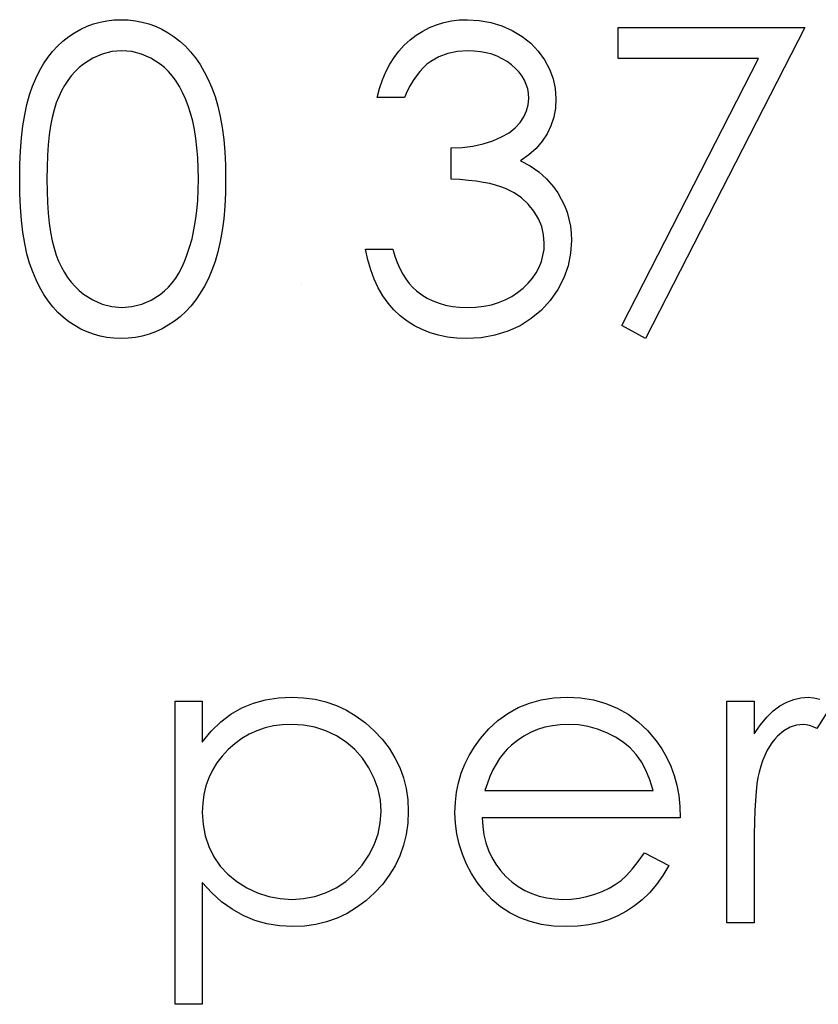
# Model space of a CAD drawing. Header units: inches. Extents: x 1687 to 2505, y -239 to -56.
# Tile 214 of 256: x 1858.277 to 1858.64, y -87.928 to -87.481. Entities that reach past the tile are written whole.
import ezdxf

# ---------------------------------------------------------------- set-up
doc = ezdxf.new("R2010")
doc.units = ezdxf.units.IN
doc.header["$LTSCALE"] = 0.5
doc.header["$MEASUREMENT"] = 0

msp = doc.modelspace()

# ---------------------------------------------------------------- linework, layer by layer
at = {"color": 7, "linetype": 'Continuous'}
for p, q in [((1858.31007, -87.48278), (1858.31308, -87.48192)), ((1858.31308, -87.48192), (1858.31617, -87.48131)), ((1858.31617, -87.48131), (1858.31931, -87.48096)), ((1858.31931, -87.48096), (1858.32257, -87.48085)), ((1858.32257, -87.48085), (1858.32586, -87.48096)), ((1858.32586, -87.48096), (1858.32909, -87.48131)), ((1858.32909, -87.48131), (1858.33221, -87.48192)), ((1858.33221, -87.48192), (1858.33527, -87.48278)), ((1858.46934, -87.48214), (1858.47279, -87.48143)), ((1858.47279, -87.48143), (1858.47635, -87.48098)), ((1858.47635, -87.48098), (1858.48005, -87.48085)), ((1858.48005, -87.48085), (1858.48543, -87.48115)), ((1858.48543, -87.48115), (1858.49062, -87.48209)), ((1858.49062, -87.48209), (1858.49562, -87.48363)), ((1858.30148, -87.48675), (1858.30427, -87.48518)), ((1858.30427, -87.48518), (1858.30711, -87.48385)), ((1858.30711, -87.48385), (1858.31007, -87.48278)), ((1858.33527, -87.48278), (1858.33825, -87.48385)), ((1858.33825, -87.48385), (1858.34115, -87.48518)), ((1858.34115, -87.48518), (1858.34399, -87.48675)), ((1858.45678, -87.48786), (1858.45973, -87.48601)), ((1858.45973, -87.48601), (1858.4628, -87.48443)), ((1858.4628, -87.48443), (1858.466, -87.48314)), ((1858.466, -87.48314), (1858.46934, -87.48214)), ((1858.49562, -87.48363), (1858.50045, -87.48579)), ((1858.50045, -87.48579), (1858.50492, -87.48846)), ((1858.54856, -87.48438), (1858.63336, -87.48438)), ((1858.54856, -87.49851), (1858.54856, -87.48438)), ((1858.63336, -87.48438), (1858.56093, -87.62571)), ((1858.29375, -87.49283), (1858.29618, -87.49059)), ((1858.29618, -87.49059), (1858.29878, -87.48855)), ((1858.29878, -87.48855), (1858.30148, -87.48675)), ((1858.34399, -87.48675), (1858.34672, -87.48857)), ((1858.34672, -87.48857), (1858.34935, -87.49062)), ((1858.34935, -87.49062), (1858.35186, -87.49294)), ((1858.45131, -87.49241), (1858.45396, -87.49001)), ((1858.45396, -87.49001), (1858.45678, -87.48786)), ((1858.50492, -87.48846), (1858.50884, -87.49158)), ((1858.28936, -87.49801), (1858.29149, -87.49531)), ((1858.29149, -87.49531), (1858.29375, -87.49283)), ((1858.31843, -87.49536), (1858.31399, -87.49647)), ((1858.32299, -87.49498), (1858.31843, -87.49536)), ((1858.32748, -87.49536), (1858.32299, -87.49498)), ((1858.33187, -87.49647), (1858.32748, -87.49536)), ((1858.35186, -87.49294), (1858.3542, -87.49548)), ((1858.3542, -87.49548), (1858.35641, -87.49824)), ((1858.44668, -87.49799), (1858.44888, -87.49509)), ((1858.44888, -87.49509), (1858.45131, -87.49241)), ((1858.47552, -87.49528), (1858.47113, -87.49619)), ((1858.48021, -87.49498), (1858.47552, -87.49528)), ((1858.48314, -87.49509), (1858.48021, -87.49498)), ((1858.48596, -87.49539), (1858.48314, -87.49509)), ((1858.48863, -87.49589), (1858.48596, -87.49539)), ((1858.50884, -87.49158), (1858.51223, -87.49514)), ((1858.51223, -87.49514), (1858.5151, -87.49912)), ((1858.28738, -87.50097), (1858.28936, -87.49801)), ((1858.30971, -87.49837), (1858.30554, -87.501)), ((1858.31399, -87.49647), (1858.30971, -87.49837)), ((1858.33612, -87.49837), (1858.33187, -87.49647)), ((1858.34029, -87.501), (1858.33612, -87.49837)), ((1858.35641, -87.49824), (1858.35848, -87.50127)), ((1858.44472, -87.50113), (1858.44668, -87.49799)), ((1858.46338, -87.49981), (1858.46164, -87.50113)), ((1858.4671, -87.49768), (1858.46338, -87.49981)), ((1858.47113, -87.49619), (1858.4671, -87.49768)), ((1858.49117, -87.49658), (1858.48863, -87.49589)), ((1858.4936, -87.49749), (1858.49117, -87.49658)), ((1858.49589, -87.49859), (1858.4936, -87.49749)), ((1858.49805, -87.49989), (1858.49589, -87.49859)), ((1858.50006, -87.50141), (1858.49805, -87.49989)), ((1858.5151, -87.49912), (1858.51737, -87.50337)), ((1858.61243, -87.49851), (1858.54856, -87.49851)), ((1858.55024, -87.61983), (1858.61243, -87.49851)), ((1858.28384, -87.50751), (1858.28553, -87.50411)), ((1858.28553, -87.50411), (1858.28738, -87.50097)), ((1858.3017, -87.50434), (1858.29996, -87.5063)), ((1858.30355, -87.50257), (1858.3017, -87.50434)), ((1858.30554, -87.501), (1858.30355, -87.50257)), ((1858.34228, -87.5026), (1858.34029, -87.501)), ((1858.34416, -87.50442), (1858.34228, -87.5026)), ((1858.34595, -87.50646), (1858.34416, -87.50442)), ((1858.35848, -87.50127), (1858.36042, -87.50453)), ((1858.44295, -87.50453), (1858.44472, -87.50113)), ((1858.45838, -87.50436), (1858.45686, -87.50632)), ((1858.45998, -87.50265), (1858.45838, -87.50436)), ((1858.46164, -87.50113), (1858.45998, -87.50265)), ((1858.50191, -87.50304), (1858.50006, -87.50141)), ((1858.50351, -87.50475), (1858.50191, -87.50304)), ((1858.51737, -87.50337), (1858.519, -87.5077)), ((1858.28233, -87.51113), (1858.28384, -87.50751)), ((1858.29836, -87.50842), (1858.29687, -87.51071)), ((1858.29996, -87.5063), (1858.29836, -87.50842)), ((1858.34761, -87.50872), (1858.34595, -87.50646)), ((1858.34915, -87.51121), (1858.34761, -87.50872)), ((1858.36042, -87.50453), (1858.36218, -87.50803)), ((1858.36218, -87.50803), (1858.36384, -87.51179)), ((1858.44011, -87.51204), (1858.44143, -87.50817)), ((1858.44143, -87.50817), (1858.44295, -87.50453)), ((1858.45537, -87.50848), (1858.45399, -87.51082)), ((1858.45686, -87.50632), (1858.45537, -87.50848)), ((1858.50486, -87.50654), (1858.50351, -87.50475)), ((1858.50597, -87.50839), (1858.50486, -87.50654)), ((1858.50682, -87.51035), (1858.50597, -87.50839)), ((1858.519, -87.5077), (1858.51996, -87.51212)), ((1858.28097, -87.51505), (1858.28233, -87.51113)), ((1858.29549, -87.5132), (1858.29425, -87.51585)), ((1858.29687, -87.51071), (1858.29549, -87.5132)), ((1858.35059, -87.51391), (1858.34915, -87.51121)), ((1858.36384, -87.51179), (1858.3653, -87.51582)), ((1858.43903, -87.51618), (1858.44011, -87.51204)), ((1858.45267, -87.51339), (1858.4514, -87.51618)), ((1858.45399, -87.51082), (1858.45267, -87.51339)), ((1858.50743, -87.51234), (1858.50682, -87.51035)), ((1858.50782, -87.51444), (1858.50743, -87.51234)), ((1858.51996, -87.51212), (1858.52029, -87.51665)), ((1858.27979, -87.51935), (1858.28097, -87.51505)), ((1858.29425, -87.51585), (1858.29312, -87.51869)), ((1858.35191, -87.51681), (1858.35059, -87.51391)), ((1858.35313, -87.51996), (1858.35191, -87.51681)), ((1858.3653, -87.51582), (1858.3666, -87.52018)), ((1858.4514, -87.51618), (1858.43903, -87.51618)), ((1858.50768, -87.51952), (1858.50793, -87.51659)), ((1858.50793, -87.51659), (1858.50782, -87.51444)), ((1858.52029, -87.51665), (1858.52005, -87.52101)), ((1858.27877, -87.52404), (1858.27979, -87.51935)), ((1858.29213, -87.52178), (1858.29127, -87.52523)), ((1858.29312, -87.51869), (1858.29213, -87.52178)), ((1858.3542, -87.52333), (1858.35313, -87.51996)), ((1858.3666, -87.52018), (1858.36768, -87.52487)), ((1858.50575, -87.52501), (1858.50696, -87.52233)), ((1858.50696, -87.52233), (1858.50768, -87.51952)), ((1858.52005, -87.52101), (1858.5193, -87.52512)), ((1858.27796, -87.52912), (1858.27877, -87.52404)), ((1858.29127, -87.52523), (1858.29052, -87.52901)), ((1858.35517, -87.52692), (1858.3542, -87.52333)), ((1858.36768, -87.52487), (1858.36856, -87.5299)), ((1858.50404, -87.52761), (1858.50575, -87.52501)), ((1858.5193, -87.52512), (1858.51803, -87.52901)), ((1858.27733, -87.53459), (1858.27796, -87.52912)), ((1858.29052, -87.52901), (1858.28994, -87.53318)), ((1858.35594, -87.53072), (1858.35517, -87.52692)), ((1858.35661, -87.53478), (1858.35594, -87.53072)), ((1858.36856, -87.5299), (1858.36925, -87.53525)), ((1858.49898, -87.53219), (1858.5018, -87.53001)), ((1858.5018, -87.53001), (1858.50404, -87.52761)), ((1858.51803, -87.52901), (1858.51626, -87.53268)), ((1858.27686, -87.54047), (1858.27733, -87.53459)), ((1858.28994, -87.53318), (1858.28948, -87.53768)), ((1858.3571, -87.53906), (1858.35661, -87.53478)), ((1858.36925, -87.53525), (1858.36975, -87.54097)), ((1858.49159, -87.53589), (1858.49559, -87.53415)), ((1858.49559, -87.53415), (1858.49898, -87.53219)), ((1858.51626, -87.53268), (1858.514, -87.53611)), ((1858.28948, -87.53768), (1858.28914, -87.54251)), ((1858.35749, -87.54356), (1858.3571, -87.53906)), ((1858.4726, -87.53914), (1858.4777, -87.53895)), ((1858.4726, -87.55328), (1858.4726, -87.53914)), ((1858.4777, -87.53895), (1858.48256, -87.53832)), ((1858.48256, -87.53832), (1858.4872, -87.53732)), ((1858.4872, -87.53732), (1858.49159, -87.53589)), ((1858.51124, -87.53931), (1858.50798, -87.54226)), ((1858.514, -87.53611), (1858.51124, -87.53931)), ((1858.27658, -87.54671), (1858.27686, -87.54047)), ((1858.28914, -87.54251), (1858.28892, -87.54773)), ((1858.35768, -87.54831), (1858.35749, -87.54356)), ((1858.36975, -87.54097), (1858.37002, -87.54698)), ((1858.50798, -87.54226), (1858.5042, -87.545)), ((1858.2765, -87.55333), (1858.27658, -87.54671)), ((1858.28892, -87.54773), (1858.28887, -87.55328)), ((1858.35777, -87.55328), (1858.35768, -87.54831)), ((1858.37002, -87.54698), (1858.37013, -87.55333)), ((1858.5042, -87.545), (1858.50853, -87.54723)), ((1858.50853, -87.54723), (1858.51248, -87.54994)), ((1858.27658, -87.5599), (1858.2765, -87.55333)), ((1858.28887, -87.55328), (1858.28892, -87.5588)), ((1858.35768, -87.55824), (1858.35777, -87.55328)), ((1858.37013, -87.55333), (1858.37002, -87.55965)), ((1858.47665, -87.55352), (1858.4726, -87.55328)), ((1858.48046, -87.55386), (1858.47665, -87.55352)), ((1858.51248, -87.54994), (1858.51601, -87.55311)), ((1858.51601, -87.55311), (1858.51913, -87.55675)), ((1858.48397, -87.55427), (1858.48046, -87.55386)), ((1858.4872, -87.55477), (1858.48397, -87.55427)), ((1858.49018, -87.55535), (1858.4872, -87.55477)), ((1858.49286, -87.55598), (1858.49018, -87.55535)), ((1858.49528, -87.55673), (1858.49286, -87.55598)), ((1858.49741, -87.55755), (1858.49528, -87.55673)), ((1858.50122, -87.55949), (1858.49741, -87.55755)), ((1858.51913, -87.55675), (1858.52107, -87.55951)), ((1858.27686, -87.56611), (1858.27658, -87.5599)), ((1858.28892, -87.5588), (1858.28914, -87.56399)), ((1858.35743, -87.56305), (1858.35768, -87.55824)), ((1858.37002, -87.55965), (1858.36975, -87.56564)), ((1858.50464, -87.56183), (1858.50122, -87.55949)), ((1858.50762, -87.56462), (1858.50464, -87.56183)), ((1858.52107, -87.55951), (1858.52272, -87.56239)), ((1858.52272, -87.56239), (1858.52416, -87.56531)), ((1858.27733, -87.57196), (1858.27686, -87.56611)), ((1858.28914, -87.56399), (1858.28948, -87.56884)), ((1858.35702, -87.56766), (1858.35743, -87.56305)), ((1858.36975, -87.56564), (1858.36925, -87.57133)), ((1858.51022, -87.56782), (1858.50762, -87.56462)), ((1858.52416, -87.56531), (1858.52532, -87.56835)), ((1858.28948, -87.56884), (1858.28992, -87.57332)), ((1858.35647, -87.57207), (1858.35702, -87.56766)), ((1858.36925, -87.57133), (1858.36859, -87.57666)), ((1858.51232, -87.57127), (1858.51022, -87.56782)), ((1858.51381, -87.57486), (1858.51232, -87.57127)), ((1858.52532, -87.56835), (1858.5262, -87.57144)), ((1858.5262, -87.57144), (1858.52684, -87.57461)), ((1858.27799, -87.5774), (1858.27733, -87.57196)), ((1858.28992, -87.57332), (1858.29052, -87.57746)), ((1858.35572, -87.5763), (1858.35647, -87.57207)), ((1858.51469, -87.57859), (1858.51381, -87.57486)), ((1858.52684, -87.57461), (1858.52722, -87.5779)), ((1858.27882, -87.58248), (1858.27799, -87.5774)), ((1858.29052, -87.57746), (1858.29124, -87.58127)), ((1858.35376, -87.58422), (1858.35484, -87.58036)), ((1858.35484, -87.58036), (1858.35572, -87.5763)), ((1858.36859, -87.57666), (1858.3677, -87.58165)), ((1858.51499, -87.58243), (1858.51469, -87.57859)), ((1858.52722, -87.5779), (1858.52736, -87.58124)), ((1858.27981, -87.5872), (1858.27882, -87.58248)), ((1858.29124, -87.58127), (1858.2921, -87.58472)), ((1858.2921, -87.58472), (1858.29309, -87.58781)), ((1858.35255, -87.58792), (1858.35376, -87.58422)), ((1858.3677, -87.58165), (1858.36663, -87.58632)), ((1858.51486, -87.5853), (1858.51499, -87.58243)), ((1858.52736, -87.58124), (1858.52697, -87.58701)), ((1858.28103, -87.59153), (1858.27981, -87.5872)), ((1858.29309, -87.58781), (1858.29422, -87.59065)), ((1858.35144, -87.59079), (1858.35255, -87.58792)), ((1858.36663, -87.58632), (1858.36538, -87.59068)), ((1858.43478, -87.58993), (1858.43373, -87.58508)), ((1858.43373, -87.58508), (1858.4461, -87.58508)), ((1858.4461, -87.58508), (1858.44709, -87.58825)), ((1858.44709, -87.58825), (1858.44817, -87.5912)), ((1858.51364, -87.59079), (1858.51439, -87.58808)), ((1858.51439, -87.58808), (1858.51486, -87.5853)), ((1858.52697, -87.58701), (1858.52579, -87.59264)), ((1858.28241, -87.59548), (1858.28103, -87.59153)), ((1858.29422, -87.59065), (1858.29547, -87.5933)), ((1858.29547, -87.5933), (1858.29682, -87.59579)), ((1858.34888, -87.59598), (1858.35023, -87.59347)), ((1858.35023, -87.59347), (1858.35144, -87.59079)), ((1858.36538, -87.59068), (1858.36392, -87.59468)), ((1858.4361, -87.59446), (1858.43478, -87.58993)), ((1858.44817, -87.5912), (1858.44938, -87.59394)), ((1858.44938, -87.59394), (1858.45068, -87.59642)), ((1858.51124, -87.5959), (1858.51259, -87.59338)), ((1858.51259, -87.59338), (1858.51364, -87.59079)), ((1858.52579, -87.59264), (1858.52383, -87.59816)), ((1858.28395, -87.59913), (1858.28241, -87.59548)), ((1858.29682, -87.59579), (1858.29831, -87.59808)), ((1858.29831, -87.59808), (1858.29994, -87.6002)), ((1858.34581, -87.6004), (1858.34741, -87.59827)), ((1858.34741, -87.59827), (1858.34888, -87.59598)), ((1858.36229, -87.59841), (1858.36053, -87.60189)), ((1858.36392, -87.59468), (1858.36229, -87.59841)), ((1858.43768, -87.59871), (1858.4361, -87.59446)), ((1858.45068, -87.59642), (1858.45206, -87.59868)), ((1858.50762, -87.60062), (1858.50958, -87.5983)), ((1858.50958, -87.5983), (1858.51124, -87.5959)), ((1858.52383, -87.59816), (1858.52107, -87.60351)), ((1858.28567, -87.60255), (1858.28395, -87.59913)), ((1858.28752, -87.60572), (1858.28567, -87.60255)), ((1858.29994, -87.6002), (1858.30168, -87.60216)), ((1858.30168, -87.60216), (1858.30355, -87.60393)), ((1858.34228, -87.60409), (1858.3441, -87.60235)), ((1858.3441, -87.60235), (1858.34581, -87.6004)), ((1858.36053, -87.60189), (1858.35862, -87.60514)), ((1858.40458, -87.60097), (1858.40458, -87.60097)), ((1858.43953, -87.60263), (1858.43768, -87.59871)), ((1858.44162, -87.60627), (1858.43953, -87.60263)), ((1858.45206, -87.59868), (1858.45358, -87.60073)), ((1858.45358, -87.60073), (1858.45518, -87.60255)), ((1858.45518, -87.60255), (1858.45689, -87.60412)), ((1858.50285, -87.60489), (1858.50536, -87.60285)), ((1858.50536, -87.60285), (1858.50762, -87.60062)), ((1858.2895, -87.60865), (1858.28752, -87.60572)), ((1858.30355, -87.60393), (1858.30554, -87.60553)), ((1858.30554, -87.60553), (1858.30974, -87.60818)), ((1858.33621, -87.60826), (1858.34032, -87.60567)), ((1858.34032, -87.60567), (1858.34228, -87.60409)), ((1858.35862, -87.60514), (1858.35655, -87.60818)), ((1858.444, -87.60961), (1858.44162, -87.60627)), ((1858.45689, -87.60412), (1858.45924, -87.60586)), ((1858.45924, -87.60586), (1858.46172, -87.60738)), ((1858.46172, -87.60738), (1858.46437, -87.60868)), ((1858.49727, -87.60818), (1858.50017, -87.60666)), ((1858.50017, -87.60666), (1858.50285, -87.60489)), ((1858.52107, -87.60351), (1858.51764, -87.60851)), ((1858.29163, -87.61138), (1858.2895, -87.60865)), ((1858.29389, -87.61387), (1858.29163, -87.61138)), ((1858.30974, -87.60818), (1858.31404, -87.61006)), ((1858.31404, -87.61006), (1858.31846, -87.61119)), ((1858.31846, -87.61119), (1858.32299, -87.61157)), ((1858.32299, -87.61157), (1858.32754, -87.61122)), ((1858.32754, -87.61122), (1858.33196, -87.61008)), ((1858.33196, -87.61008), (1858.33621, -87.60826)), ((1858.35434, -87.61097), (1858.35197, -87.61351)), ((1858.35655, -87.60818), (1858.35434, -87.61097)), ((1858.44662, -87.61265), (1858.444, -87.60961)), ((1858.46437, -87.60868), (1858.46716, -87.6097)), ((1858.46716, -87.6097), (1858.47011, -87.61053)), ((1858.47011, -87.61053), (1858.47323, -87.61111)), ((1858.47323, -87.61111), (1858.47649, -87.61146)), ((1858.47649, -87.61146), (1858.47991, -87.61157)), ((1858.47991, -87.61157), (1858.48377, -87.61144)), ((1858.48377, -87.61144), (1858.48745, -87.61102)), ((1858.48745, -87.61102), (1858.49092, -87.61036)), ((1858.49092, -87.61036), (1858.49421, -87.60939)), ((1858.49421, -87.60939), (1858.49727, -87.60818)), ((1858.51764, -87.60851), (1858.51367, -87.6129)), ((1858.29632, -87.6161), (1858.29389, -87.61387)), ((1858.29889, -87.61812), (1858.29632, -87.6161)), ((1858.34946, -87.61583), (1858.34681, -87.6179)), ((1858.35197, -87.61351), (1858.34946, -87.61583)), ((1858.44952, -87.61538), (1858.44662, -87.61265)), ((1858.45264, -87.61781), (1858.44952, -87.61538)), ((1858.51367, -87.6129), (1858.50909, -87.61671)), ((1858.30157, -87.61988), (1858.29889, -87.61812)), ((1858.30433, -87.62143), (1858.30157, -87.61988)), ((1858.34405, -87.61972), (1858.3412, -87.62132)), ((1858.34681, -87.6179), (1858.34405, -87.61972)), ((1858.45595, -87.61991), (1858.45264, -87.61781)), ((1858.45943, -87.62168), (1858.45595, -87.61991)), ((1858.50395, -87.61991), (1858.49838, -87.62245)), ((1858.50909, -87.61671), (1858.50395, -87.61991)), ((1858.56093, -87.62571), (1858.55024, -87.61983)), ((1858.30717, -87.62275), (1858.30433, -87.62143)), ((1858.31009, -87.6238), (1858.30717, -87.62275)), ((1858.31308, -87.62463), (1858.31009, -87.6238)), ((1858.31617, -87.62524), (1858.31308, -87.62463)), ((1858.31931, -87.6256), (1858.31617, -87.62524)), ((1858.32909, -87.62521), (1858.32586, -87.6256)), ((1858.33223, -87.6246), (1858.32909, -87.62521)), ((1858.3353, -87.62375), (1858.33223, -87.6246)), ((1858.33828, -87.62264), (1858.3353, -87.62375)), ((1858.3412, -87.62132), (1858.33828, -87.62264)), ((1858.4631, -87.62311), (1858.45943, -87.62168)), ((1858.46696, -87.62424), (1858.4631, -87.62311)), ((1858.47102, -87.62507), (1858.46696, -87.62424)), ((1858.47527, -87.62554), (1858.47102, -87.62507)), ((1858.49247, -87.62424), (1858.48623, -87.62535)), ((1858.49838, -87.62245), (1858.49247, -87.62424)), ((1858.32257, -87.62571), (1858.31931, -87.6256)), ((1858.32586, -87.6256), (1858.32257, -87.62571)), ((1858.47969, -87.62571), (1858.47527, -87.62554)), ((1858.48623, -87.62535), (1858.47969, -87.62571)), ((1858.34717, -87.79051), (1858.35953, -87.79051)), ((1858.34717, -87.9283), (1858.34717, -87.79051)), ((1858.35953, -87.79051), (1858.35953, -87.80914)), ((1858.38275, -87.7915), (1858.38827, -87.78995)), ((1858.38827, -87.78995), (1858.39409, -87.78904)), ((1858.39409, -87.78904), (1858.40022, -87.78874)), ((1858.40022, -87.78874), (1858.40557, -87.78899)), ((1858.40557, -87.78899), (1858.41076, -87.78968)), ((1858.41076, -87.78968), (1858.41573, -87.79087)), ((1858.41573, -87.79087), (1858.42051, -87.79255)), ((1858.50823, -87.79139), (1858.51361, -87.7899)), ((1858.51361, -87.7899), (1858.5193, -87.78904)), ((1858.5193, -87.78904), (1858.52532, -87.78874)), ((1858.52532, -87.78874), (1858.5315, -87.78904)), ((1858.5315, -87.78904), (1858.53738, -87.78998)), ((1858.53738, -87.78998), (1858.54293, -87.79153)), ((1858.59802, -87.79051), (1858.61039, -87.79051)), ((1858.59802, -87.8912), (1858.59802, -87.79051)), ((1858.61039, -87.79051), (1858.61039, -87.80533)), ((1858.62521, -87.79095), (1858.62842, -87.78971)), ((1858.62842, -87.78971), (1858.63164, -87.78899)), ((1858.63164, -87.78899), (1858.63496, -87.78874)), ((1858.63496, -87.78874), (1858.63752, -87.78896)), ((1858.63752, -87.78896), (1858.64017, -87.7896)), ((1858.37256, -87.79641), (1858.3775, -87.79363)), ((1858.3775, -87.79363), (1858.38275, -87.7915)), ((1858.42051, -87.79255), (1858.42509, -87.79467)), ((1858.42509, -87.79467), (1858.42945, -87.7973)), ((1858.49838, -87.79608), (1858.50315, -87.79343)), ((1858.50315, -87.79343), (1858.50823, -87.79139)), ((1858.54293, -87.79153), (1858.54815, -87.79368)), ((1858.54815, -87.79368), (1858.55306, -87.79647)), ((1858.6161, -87.79777), (1858.61906, -87.79492)), ((1858.61906, -87.79492), (1858.62209, -87.79266)), ((1858.62209, -87.79266), (1858.62521, -87.79095)), ((1858.64572, -87.79219), (1858.63893, -87.8029)), ((1858.36792, -87.79995), (1858.37256, -87.79641)), ((1858.42945, -87.7973), (1858.43365, -87.80039)), ((1858.48979, -87.80312), (1858.49393, -87.79928)), ((1858.49393, -87.79928), (1858.49838, -87.79608)), ((1858.55306, -87.79647), (1858.55764, -87.79989)), ((1858.61321, -87.80124), (1858.6161, -87.79777)), ((1858.35953, -87.80914), (1858.36359, -87.80417)), ((1858.36359, -87.80417), (1858.36792, -87.79995)), ((1858.38432, -87.80398), (1858.38079, -87.80558)), ((1858.38802, -87.80271), (1858.38432, -87.80398)), ((1858.39188, -87.80182), (1858.38802, -87.80271)), ((1858.39591, -87.80127), (1858.39188, -87.80182)), ((1858.40011, -87.80111), (1858.39591, -87.80127)), ((1858.40552, -87.80144), (1858.40011, -87.80111)), ((1858.41071, -87.8024), (1858.40552, -87.80144)), ((1858.41568, -87.80403), (1858.41071, -87.8024)), ((1858.42045, -87.8063), (1858.41568, -87.80403)), ((1858.43365, -87.80039), (1858.43762, -87.80395)), ((1858.43762, -87.80395), (1858.44127, -87.80784)), ((1858.48596, -87.80751), (1858.48979, -87.80312)), ((1858.51193, -87.80345), (1858.50873, -87.8048)), ((1858.51521, -87.80243), (1858.51193, -87.80345)), ((1858.51866, -87.80169), (1858.51521, -87.80243)), ((1858.52225, -87.80124), (1858.51866, -87.80169)), ((1858.52595, -87.80111), (1858.52225, -87.80124)), ((1858.53048, -87.80133), (1858.52595, -87.80111)), ((1858.5349, -87.80204), (1858.53048, -87.80133)), ((1858.53923, -87.8032), (1858.5349, -87.80204)), ((1858.54342, -87.80486), (1858.53923, -87.8032)), ((1858.55764, -87.79989), (1858.56192, -87.80392)), ((1858.56192, -87.80392), (1858.56587, -87.80856)), ((1858.61039, -87.80533), (1858.61321, -87.80124)), ((1858.62389, -87.80409), (1858.62107, -87.80641)), ((1858.62673, -87.80243), (1858.62389, -87.80409)), ((1858.62966, -87.80144), (1858.62673, -87.80243)), ((1858.63261, -87.80111), (1858.62966, -87.80144)), ((1858.63396, -87.80122), (1858.63261, -87.80111)), ((1858.63548, -87.80155), (1858.63396, -87.80122)), ((1858.63714, -87.80213), (1858.63548, -87.80155)), ((1858.63893, -87.8029), (1858.63714, -87.80213)), ((1858.37745, -87.80754), (1858.37424, -87.80988)), ((1858.38079, -87.80558), (1858.37745, -87.80754)), ((1858.42487, -87.80914), (1858.42045, -87.8063)), ((1858.44127, -87.80784), (1858.44441, -87.81195)), ((1858.48325, -87.81126), (1858.48596, -87.80751)), ((1858.50279, -87.80834), (1858.50001, -87.81055)), ((1858.50569, -87.80641), (1858.50279, -87.80834)), ((1858.50873, -87.8048), (1858.50569, -87.80641)), ((1858.54737, -87.80687), (1858.54342, -87.80486)), ((1858.55091, -87.80919), (1858.54737, -87.80687)), ((1858.56587, -87.80856), (1858.56841, -87.81217)), ((1858.61972, -87.80781), (1858.61845, -87.80941)), ((1858.62107, -87.80641), (1858.61972, -87.80781)), ((1858.37124, -87.81256), (1858.3685, -87.81551)), ((1858.37424, -87.80988), (1858.37124, -87.81256)), ((1858.42882, -87.81253), (1858.42487, -87.80914)), ((1858.43229, -87.81643), (1858.42882, -87.81253)), ((1858.44441, -87.81195), (1858.44709, -87.81623)), ((1858.48088, -87.81516), (1858.48325, -87.81126)), ((1858.49807, -87.81237), (1858.49628, -87.81441)), ((1858.50001, -87.81055), (1858.49807, -87.81237)), ((1858.55405, -87.81182), (1858.55091, -87.80919)), ((1858.55676, -87.81474), (1858.55405, -87.81182)), ((1858.56841, -87.81217), (1858.57059, -87.81598)), ((1858.61619, -87.81314), (1858.61517, -87.81529)), ((1858.61729, -87.81118), (1858.61619, -87.81314)), ((1858.61845, -87.80941), (1858.61729, -87.81118)), ((1858.3685, -87.81551), (1858.36613, -87.81863)), ((1858.43528, -87.82087), (1858.43229, -87.81643)), ((1858.44709, -87.81623), (1858.44927, -87.8207)), ((1858.47889, -87.81916), (1858.48088, -87.81516)), ((1858.49459, -87.81665), (1858.49305, -87.8191)), ((1858.49628, -87.81441), (1858.49459, -87.81665)), ((1858.55913, -87.81805), (1858.55676, -87.81474)), ((1858.57059, -87.81598), (1858.57246, -87.82004)), ((1858.61423, -87.81761), (1858.61337, -87.82012)), ((1858.61517, -87.81529), (1858.61423, -87.81761)), ((1858.36411, -87.82195), (1858.36246, -87.82542)), ((1858.36613, -87.81863), (1858.36411, -87.82195)), ((1858.4377, -87.82562), (1858.43528, -87.82087)), ((1858.44927, -87.8207), (1858.45098, -87.8254)), ((1858.47726, -87.8233), (1858.47889, -87.81916)), ((1858.49161, -87.82181), (1858.49029, -87.82471)), ((1858.49305, -87.8191), (1858.49161, -87.82181)), ((1858.5612, -87.82189), (1858.55913, -87.81805)), ((1858.563, -87.82625), (1858.5612, -87.82189)), ((1858.57246, -87.82004), (1858.57398, -87.82429)), ((1858.61337, -87.82012), (1858.6126, -87.8228)), ((1858.36246, -87.82542), (1858.36119, -87.82907)), ((1858.43942, -87.83053), (1858.4377, -87.82562)), ((1858.45098, -87.8254), (1858.4522, -87.83025)), ((1858.47599, -87.82758), (1858.47726, -87.8233)), ((1858.49029, -87.82471), (1858.4891, -87.8278)), ((1858.56446, -87.83114), (1858.563, -87.82625)), ((1858.57398, -87.82429), (1858.5752, -87.82876)), ((1858.61207, -87.8252), (1858.61163, -87.82816)), ((1858.6126, -87.8228), (1858.61207, -87.8252)), ((1858.36119, -87.82907), (1858.36028, -87.8329)), ((1858.44046, -87.83555), (1858.43942, -87.83053)), ((1858.4522, -87.83025), (1858.45291, -87.83533)), ((1858.47508, -87.83197), (1858.47599, -87.82758)), ((1858.4891, -87.8278), (1858.48803, -87.83114)), ((1858.48803, -87.83114), (1858.56446, -87.83114)), ((1858.5752, -87.82876), (1858.57608, -87.83346)), ((1858.61163, -87.82816), (1858.61125, -87.83166)), ((1858.36028, -87.8329), (1858.35973, -87.83691)), ((1858.4408, -87.84072), (1858.44046, -87.83555)), ((1858.45291, -87.83533), (1858.45316, -87.84058)), ((1858.47455, -87.83649), (1858.47508, -87.83197)), ((1858.57608, -87.83346), (1858.5766, -87.83837)), ((1858.61125, -87.83166), (1858.61094, -87.83572)), ((1858.35973, -87.83691), (1858.35953, -87.84108)), ((1858.47436, -87.84113), (1858.47455, -87.83649)), ((1858.5766, -87.83837), (1858.57682, -87.8435)), ((1858.61094, -87.83572), (1858.61069, -87.8403)), ((1858.35953, -87.84108), (1858.35986, -87.84654)), ((1858.44044, -87.84585), (1858.4408, -87.84072)), ((1858.45316, -87.84058), (1858.45291, -87.84593)), ((1858.47458, -87.84607), (1858.47436, -87.84113)), ((1858.57682, -87.8435), (1858.48673, -87.8435)), ((1858.48673, -87.8435), (1858.48698, -87.84748)), ((1858.61069, -87.8403), (1858.61053, -87.84544)), ((1858.35986, -87.84654), (1858.36083, -87.8517)), ((1858.43942, -87.85087), (1858.44044, -87.84585)), ((1858.45291, -87.84593), (1858.4522, -87.8511)), ((1858.47519, -87.8509), (1858.47458, -87.84607)), ((1858.48698, -87.84748), (1858.48753, -87.85129)), ((1858.61053, -87.84544), (1858.61042, -87.85112)), ((1858.36083, -87.8517), (1858.36246, -87.85662)), ((1858.43765, -87.85579), (1858.43942, -87.85087)), ((1858.4522, -87.8511), (1858.45101, -87.85604)), ((1858.47624, -87.85557), (1858.47519, -87.8509)), ((1858.48753, -87.85129), (1858.48841, -87.8549)), ((1858.61042, -87.85112), (1858.61039, -87.85736)), ((1858.36246, -87.85662), (1858.36475, -87.86123)), ((1858.43522, -87.86059), (1858.43765, -87.85579)), ((1858.45101, -87.85604), (1858.44933, -87.86078)), ((1858.47773, -87.86012), (1858.47624, -87.85557)), ((1858.48841, -87.8549), (1858.48963, -87.85833)), ((1858.61039, -87.85736), (1858.61039, -87.8912)), ((1858.36475, -87.86123), (1858.36765, -87.86545)), ((1858.43221, -87.86506), (1858.43522, -87.86059)), ((1858.44933, -87.86078), (1858.44714, -87.86534)), ((1858.47961, -87.86457), (1858.47773, -87.86012)), ((1858.48963, -87.85833), (1858.49112, -87.86156)), ((1858.49112, -87.86156), (1858.49294, -87.86462)), ((1858.55772, -87.86346), (1858.56054, -87.8594)), ((1858.56054, -87.8594), (1858.57153, -87.86517)), ((1858.36765, -87.86545), (1858.37113, -87.86923)), ((1858.42873, -87.86901), (1858.43221, -87.86506)), ((1858.44714, -87.86534), (1858.4445, -87.86967)), ((1858.4819, -87.86887), (1858.47961, -87.86457)), ((1858.49294, -87.86462), (1858.49509, -87.86749)), ((1858.55237, -87.86976), (1858.55499, -87.86688)), ((1858.55499, -87.86688), (1858.55772, -87.86346)), ((1858.57153, -87.86517), (1858.56882, -87.86978)), ((1858.37113, -87.86923), (1858.37516, -87.87254)), ((1858.42476, -87.87243), (1858.42873, -87.86901)), ((1858.4445, -87.86967), (1858.44138, -87.87379)), ((1858.48463, -87.87304), (1858.4819, -87.86887)), ((1858.49509, -87.86749), (1858.49755, -87.8702)), ((1858.49755, -87.8702), (1858.50025, -87.87263)), ((1858.54986, -87.87199), (1858.55237, -87.86976)), ((1858.56882, -87.86978), (1858.56592, -87.87392)), ((1858.36381, -87.87762), (1858.35953, -87.87296)), ((1858.35953, -87.87296), (1858.35953, -87.9283)), ((1858.37516, -87.87254), (1858.37974, -87.87539)), ((1858.37974, -87.87539), (1858.38468, -87.87768)), ((1858.41557, -87.87765), (1858.42031, -87.87533)), ((1858.42031, -87.87533), (1858.42476, -87.87243)), ((1858.44138, -87.87379), (1858.43776, -87.8777)), ((1858.48778, -87.87707), (1858.48463, -87.87304)), ((1858.50025, -87.87263), (1858.5031, -87.87475)), ((1858.5031, -87.87475), (1858.50611, -87.87655)), ((1858.5413, -87.87699), (1858.54442, -87.8755)), ((1858.54442, -87.8755), (1858.54726, -87.87384)), ((1858.54726, -87.87384), (1858.54986, -87.87199)), ((1858.56592, -87.87392), (1858.56283, -87.87762)), ((1858.36831, -87.88168), (1858.36381, -87.87762)), ((1858.38468, -87.87768), (1858.38976, -87.87931)), ((1858.38976, -87.87931), (1858.39495, -87.88027)), ((1858.39495, -87.88027), (1858.4003, -87.8806)), ((1858.4003, -87.8806), (1858.40555, -87.88027)), ((1858.40555, -87.88027), (1858.41063, -87.87928)), ((1858.41063, -87.87928), (1858.41557, -87.87765)), ((1858.43776, -87.8777), (1858.43381, -87.88129)), ((1858.49128, -87.8808), (1858.48778, -87.87707)), ((1858.50611, -87.87655), (1858.50928, -87.87801)), ((1858.50928, -87.87801), (1858.51259, -87.87914)), ((1858.51259, -87.87914), (1858.51607, -87.87994)), ((1858.51607, -87.87994), (1858.51969, -87.88044)), ((1858.52717, -87.88047), (1858.53078, -87.88002)), ((1858.53078, -87.88002), (1858.53437, -87.87928)), ((1858.53437, -87.87928), (1858.5379, -87.87826)), ((1858.5379, -87.87826), (1858.5413, -87.87699)), ((1858.56283, -87.87762), (1858.55952, -87.88082)), ((1858.37309, -87.88513), (1858.36831, -87.88168)), ((1858.42967, -87.88438), (1858.42531, -87.88701)), ((1858.43381, -87.88129), (1858.42967, -87.88438)), ((1858.49515, -87.88403), (1858.49128, -87.8808)), ((1858.49932, -87.88676), (1858.49515, -87.88403)), ((1858.51969, -87.88044), (1858.52347, -87.8806)), ((1858.52347, -87.8806), (1858.52717, -87.88047)), ((1858.55601, -87.88361), (1858.55231, -87.88604)), ((1858.55952, -87.88082), (1858.55601, -87.88361)), ((1858.37808, -87.88795), (1858.37309, -87.88513)), ((1858.38335, -87.89015), (1858.37808, -87.88795)), ((1858.42078, -87.88916), (1858.41604, -87.89082)), ((1858.42531, -87.88701), (1858.42078, -87.88916)), ((1858.50379, -87.88899), (1858.49932, -87.88676)), ((1858.50862, -87.89073), (1858.50379, -87.88899)), ((1858.54837, -87.88814), (1858.54423, -87.88988)), ((1858.55231, -87.88604), (1858.54837, -87.88814)), ((1858.38885, -87.8917), (1858.38335, -87.89015)), ((1858.39462, -87.89267), (1858.38885, -87.8917)), ((1858.40061, -87.89297), (1858.39462, -87.89267)), ((1858.40593, -87.89272), (1858.40061, -87.89297)), ((1858.4111, -87.892), (1858.40593, -87.89272)), ((1858.41604, -87.89082), (1858.4111, -87.892)), ((1858.51375, -87.89198), (1858.50862, -87.89073)), ((1858.51922, -87.89272), (1858.51375, -87.89198)), ((1858.52501, -87.89297), (1858.51922, -87.89272)), ((1858.53023, -87.89278), (1858.52501, -87.89297)), ((1858.53517, -87.8922), (1858.53023, -87.89278)), ((1858.53984, -87.89123), (1858.53517, -87.8922)), ((1858.54423, -87.88988), (1858.53984, -87.89123)), ((1858.61039, -87.8912), (1858.59802, -87.8912)), ((1858.35953, -87.9283), (1858.34717, -87.9283))]:
    msp.add_line(p, q, dxfattribs=at)

doc.saveas('drawing.dxf')
